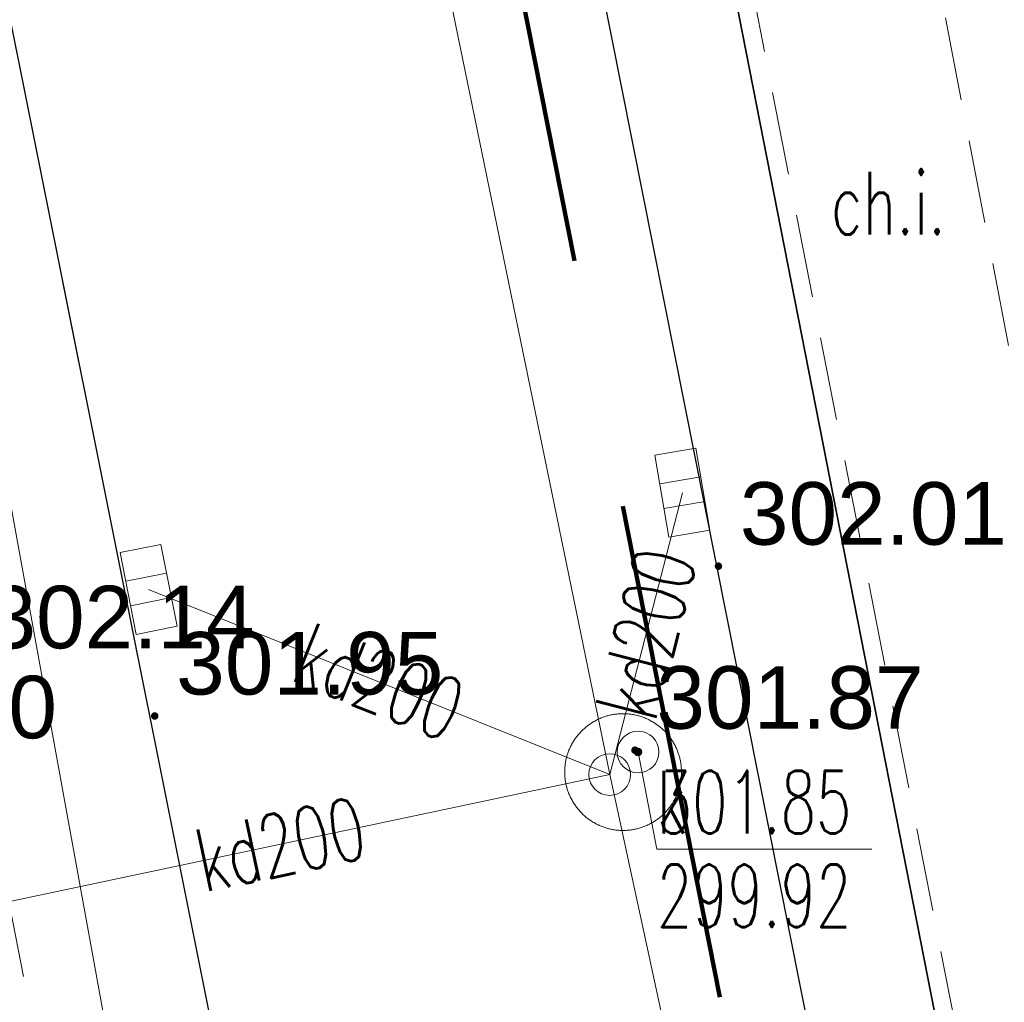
# Model space of a CAD drawing. Header units: metres. Extents: x 6567444 to 13135881, y 5574237 to 11149086.
# Tile 160 of 212: x 6567933 to 6567944, y 5574522 to 5574534. Entities that reach past the tile are written whole.
import ezdxf
from ezdxf.enums import TextEntityAlignment as Align

# ---------------------------------------------------------------- set-up
doc = ezdxf.new("R2010")
doc.units = ezdxf.units.M
for name, pattern in [('_MDCP$0$2.0_1.0', [3, 2, -1]), ('_MDCP$0$L_0_04', [1.5, 1, -0.5]), ('GE.I.6640.1.468.2024_MDCP_dodatkowe pomiary_12.03.2026$0$2.0_1.0', [3, 2, -1]), ('GE.I.6640.1.468.2024_MDCP_dodatkowe pomiary_12.03.2026$0$L_0_04', [1.5, 1, -0.5])]:
    doc.linetypes.add(name, pattern=pattern)
for name, color, linetype, lineweight in [('_MDCP$0$GES_InneUrzadzeniaTowarzyszace', 7, 'Continuous', 18), ('_MDCP$0$GES_InneUrzadzeniaTowarzyszace_P', 7, 'Continuous', 18), ('_MDCP$0$GES_Rzedna', 7, 'Continuous', 18), ('_MDCP$0$GES_UrzadzeniaSiecKanalizacyjna_P', 7, 'Continuous', 18), ('_MDCP$0$GES_UrzadzeniaTowarzyszczaceLiniowe', 7, 'Continuous', 18), ('_MDCP$0$OT_Komunikacja', 7, 'Continuous', 18), ('_MDCP$0$OTRN', 7, 'Continuous', 13), ('_MDCP$0$OTRS', 7, 'Continuous', 13), ('_MDCP$0$OTRS_O', 7, 'Continuous', 20), ('_MDCP$0$Z_ZAKRES', 214, 'Continuous', 90), ('_MDCP$1$GES_PrzewodKanalizacyjny', 36, 'Continuous', 18), ('_MDCP$1$GES_PrzewodWodociagowy', 5, 'Continuous', 18), ('GE.I.6640.1.468.2024_MDCP_dodatkowe pomiary_12.03.2026$0$GES_InneUrzadzeniaTowarzyszace', 7, 'Continuous', 18), ('GE.I.6640.1.468.2024_MDCP_dodatkowe pomiary_12.03.2026$0$GES_InneUrzadzeniaTowarzyszace_P', 7, 'Continuous', 18), ('GE.I.6640.1.468.2024_MDCP_dodatkowe pomiary_12.03.2026$0$GES_PrzewodKanalizacyjny', 36, 'Continuous', 18), ('GE.I.6640.1.468.2024_MDCP_dodatkowe pomiary_12.03.2026$0$GES_PrzewodWodociagowy', 5, 'Continuous', 18), ('GE.I.6640.1.468.2024_MDCP_dodatkowe pomiary_12.03.2026$0$GES_Rzedna', 7, 'Continuous', 18), ('GE.I.6640.1.468.2024_MDCP_dodatkowe pomiary_12.03.2026$0$GES_UrzadzeniaSiecKanalizacyjna_P', 7, 'Continuous', 18), ('GE.I.6640.1.468.2024_MDCP_dodatkowe pomiary_12.03.2026$0$GES_UrzadzeniaTowarzyszczaceLiniowe', 7, 'Continuous', 18), ('GE.I.6640.1.468.2024_MDCP_dodatkowe pomiary_12.03.2026$0$OT_Komunikacja', 7, 'Continuous', 18), ('GE.I.6640.1.468.2024_MDCP_dodatkowe pomiary_12.03.2026$0$OTRN', 7, 'Continuous', 13), ('GE.I.6640.1.468.2024_MDCP_dodatkowe pomiary_12.03.2026$0$OTRS', 7, 'Continuous', 13), ('GE.I.6640.1.468.2024_MDCP_dodatkowe pomiary_12.03.2026$0$OTRS_O', 7, 'Continuous', 20), ('GE.I.6640.1.468.2024_MDCP_dodatkowe pomiary_12.03.2026$0$Z_ZAKRES', 214, 'Continuous', 90)]:
    doc.layers.add(name, color=color, linetype=linetype, lineweight=lineweight)
for name, color, linetype in [('_MDCP$0$OTRN_O', 7, 'Continuous'), ('FORMA - Arch 01 - PZT 1 Strefy', 7, 'Continuous'), ('GE.I.6640.1.468.2024_MDCP_dodatkowe pomiary_12.03.2026$0$OTRN_O', 7, 'Continuous')]:
    doc.layers.add(name, color=color, linetype=linetype)
doc.styles.add('_MDCP$0$BDOT', font='arial.ttf', dxfattribs={"width": 0.9})
doc.styles.add('_MDCP$0$STANDARD', font='simplex.shx')
doc.styles.add('GE.I.6640.1.468.2024_MDCP_dodatkowe pomiary_12.03.2026$0$BDOT', font='arial.ttf', dxfattribs={"width": 0.9})
doc.styles.add('GE.I.6640.1.468.2024_MDCP_dodatkowe pomiary_12.03.2026$0$STANDARD', font='simplex.shx')
pattern_1 = [(45, (0, 0), (-0.265165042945, 0.265165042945), [])]

# ---------------------------------------------------------------- blocks, each defined once
blk = doc.blocks.new('_MDCP$0$other_SUPW_O')
at = {"color": 0, "linetype": 'Continuous', "lineweight": 18}
blk.add_circle((0, 0), 0.5, dxfattribs=at)
blk = doc.blocks.new('_MDCP$0$SUPK_K')
at = {"color": 0, "linetype": 'Continuous', "lineweight": 18}
blk.add_circle((0, 0), 0.5, dxfattribs=at)
blk = doc.blocks.new('_MDCP$0$other_SUPS01_05')
at = {"linetype": 'Continuous', "lineweight": 13}
blk.add_hatch(color=0, dxfattribs=at).paths.add_polyline_path([(0, -0.091, 1), (0, 0.091, 1)])
at = {"color": 0, "linetype": 'Continuous', "lineweight": 13}
blk.add_circle((0, 0), 0.0906, dxfattribs=at)
blk = doc.blocks.new('_MDCP$0$other_SUKK')
at = {"color": 0, "linetype": 'Continuous', "lineweight": 18, "flags": 128}
blk.add_lwpolyline([(1, 0.5), (1, -0.5), (-1, -0.5), (-1, 0.5), (1, 0.5)], close=True, dxfattribs=at)
for points in [[(-0.3, 0.5), (-0.3, -0.5)], [(0.3, 0.5), (0.3, -0.5)]]:
    blk.add_lwpolyline(points, dxfattribs=at)
blk = doc.blocks.new('_MDCP$0$OTRN')
at = {"layer": '_MDCP$0$OTRN', "color": 0, "const_width": 0.09}
blk.add_lwpolyline([(-0.045, 0, 1), (0.045, 0, 1)], format="xyb", close=True, dxfattribs=at)
at = {"layer": '_MDCP$0$OTRN_O', "color": 0, "style": '_MDCP$0$BDOT'}
blk.add_attdef('RZEDNA', (0.514, 0.515), '', height=1.5, dxfattribs=at)
blk = doc.blocks.new('_MDCP$0$OTRS')
at = {"layer": '_MDCP$0$OTRS', "color": 0, "lineweight": -3, "const_width": 0.09}
blk.add_lwpolyline([(-0.045, 0, 1), (0.045, 0, 1)], format="xyb", close=True, dxfattribs=at)
at = {"layer": '_MDCP$0$OTRS_O', "color": 0, "style": '_MDCP$0$BDOT'}
blk.add_attdef('RZEDNA', (0.514, 0.515), '', height=1.5, dxfattribs=at)
blk = doc.blocks.new('_MDCP')
at = {"layer": '_MDCP$0$GES_InneUrzadzeniaTowarzyszace', "color": 36, "linetype": 'Continuous', "lineweight": 18, "flags": 128}
blk.add_lwpolyline([(6567939.822, 5574525.74), (6567939.834, 5574525.74), (6567939.847, 5574525.739), (6567939.859, 5574525.738), (6567939.871, 5574525.737), (6567939.883, 5574525.736), (6567939.895, 5574525.735), (6567939.907, 5574525.733), (6567939.92, 5574525.731), (6567939.932, 5574525.729), (6567939.944, 5574525.727), (6567939.956, 5574525.725), (6567939.967, 5574525.722), (6567939.979, 5574525.719), (6567939.991, 5574525.716), (6567940.003, 5574525.713), (6567940.015, 5574525.709), (6567940.026, 5574525.706), (6567940.038, 5574525.702), (6567940.049, 5574525.698), (6567940.061, 5574525.694), (6567940.072, 5574525.689), (6567940.084, 5574525.684), (6567940.095, 5574525.679), (6567940.106, 5574525.674), (6567940.117, 5574525.669), (6567940.128, 5574525.664), (6567940.149, 5574525.652), (6567940.16, 5574525.646), (6567940.191, 5574525.627), (6567940.201, 5574525.62), (6567940.231, 5574525.599), (6567940.26, 5574525.576), (6567940.269, 5574525.568), (6567940.278, 5574525.56), (6567940.287, 5574525.552), (6567940.296, 5574525.544), (6567940.305, 5574525.535), (6567940.314, 5574525.526), (6567940.322, 5574525.517), (6567940.33, 5574525.508), (6567940.338, 5574525.499), (6567940.346, 5574525.49), (6567940.354, 5574525.481), (6567940.362, 5574525.471), (6567940.369, 5574525.461), (6567940.376, 5574525.451), (6567940.383, 5574525.442), (6567940.404, 5574525.411), (6567940.41, 5574525.401), (6567940.416, 5574525.39), (6567940.428, 5574525.369), (6567940.434, 5574525.358), (6567940.439, 5574525.347), (6567940.444, 5574525.336), (6567940.449, 5574525.325), (6567940.454, 5574525.314), (6567940.459, 5574525.302), (6567940.464, 5574525.291), (6567940.468, 5574525.279), (6567940.472, 5574525.268), (6567940.476, 5574525.256), (6567940.479, 5574525.245), (6567940.483, 5574525.233), (6567940.486, 5574525.221), (6567940.489, 5574525.209), (6567940.492, 5574525.197), (6567940.495, 5574525.186), (6567940.497, 5574525.174), (6567940.499, 5574525.162), (6567940.501, 5574525.15), (6567940.503, 5574525.137), (6567940.505, 5574525.125), (6567940.506, 5574525.113), (6567940.507, 5574525.101), (6567940.508, 5574525.089), (6567940.509, 5574525.077), (6567940.51, 5574525.064), (6567940.51, 5574525.052), (6567940.51, 5574525.04), (6567940.51, 5574525.028), (6567940.51, 5574525.016), (6567940.509, 5574525.003), (6567940.508, 5574524.991), (6567940.507, 5574524.979), (6567940.506, 5574524.967), (6567940.505, 5574524.955), (6567940.503, 5574524.943), (6567940.501, 5574524.93), (6567940.499, 5574524.918), (6567940.497, 5574524.906), (6567940.495, 5574524.894), (6567940.492, 5574524.883), (6567940.489, 5574524.871), (6567940.486, 5574524.859), (6567940.483, 5574524.847), (6567940.479, 5574524.835), (6567940.476, 5574524.824), (6567940.472, 5574524.812), (6567940.468, 5574524.801), (6567940.464, 5574524.789), (6567940.459, 5574524.778), (6567940.454, 5574524.766), (6567940.449, 5574524.755), (6567940.444, 5574524.744), (6567940.439, 5574524.733), (6567940.434, 5574524.722), (6567940.422, 5574524.701), (6567940.416, 5574524.69), (6567940.397, 5574524.659), (6567940.39, 5574524.649), (6567940.369, 5574524.619), (6567940.362, 5574524.609), (6567940.354, 5574524.599), (6567940.346, 5574524.59), (6567940.338, 5574524.581), (6567940.33, 5574524.572), (6567940.322, 5574524.563), (6567940.314, 5574524.554), (6567940.305, 5574524.545), (6567940.296, 5574524.536), (6567940.287, 5574524.528), (6567940.278, 5574524.52), (6567940.269, 5574524.512), (6567940.26, 5574524.504), (6567940.251, 5574524.496), (6567940.241, 5574524.488), (6567940.212, 5574524.467), (6567940.201, 5574524.46), (6567940.171, 5574524.44), (6567940.16, 5574524.434), (6567940.139, 5574524.422), (6567940.128, 5574524.416), (6567940.117, 5574524.411), (6567940.106, 5574524.406), (6567940.095, 5574524.401), (6567940.084, 5574524.396), (6567940.072, 5574524.391), (6567940.061, 5574524.386), (6567940.049, 5574524.382), (6567940.038, 5574524.378), (6567940.026, 5574524.374), (6567940.015, 5574524.371), (6567940.003, 5574524.367), (6567939.991, 5574524.364), (6567939.979, 5574524.361), (6567939.967, 5574524.358), (6567939.956, 5574524.355), (6567939.944, 5574524.353), (6567939.932, 5574524.351), (6567939.92, 5574524.349), (6567939.907, 5574524.347), (6567939.895, 5574524.345), (6567939.883, 5574524.344), (6567939.871, 5574524.343), (6567939.859, 5574524.342), (6567939.847, 5574524.341), (6567939.834, 5574524.34), (6567939.822, 5574524.34), (6567939.81, 5574524.34), (6567939.798, 5574524.34), (6567939.786, 5574524.34), (6567939.773, 5574524.341), (6567939.761, 5574524.342), (6567939.749, 5574524.343), (6567939.737, 5574524.344), (6567939.725, 5574524.345), (6567939.713, 5574524.347), (6567939.7, 5574524.349), (6567939.688, 5574524.351), (6567939.676, 5574524.353), (6567939.664, 5574524.355), (6567939.653, 5574524.358), (6567939.641, 5574524.361), (6567939.629, 5574524.364), (6567939.617, 5574524.367), (6567939.605, 5574524.371), (6567939.594, 5574524.374), (6567939.582, 5574524.378), (6567939.571, 5574524.382), (6567939.559, 5574524.386), (6567939.548, 5574524.391), (6567939.536, 5574524.396), (6567939.525, 5574524.401), (6567939.514, 5574524.406), (6567939.503, 5574524.411), (6567939.492, 5574524.416), (6567939.481, 5574524.422), (6567939.46, 5574524.434), (6567939.449, 5574524.44), (6567939.429, 5574524.453), (6567939.408, 5574524.467), (6567939.379, 5574524.488), (6567939.369, 5574524.496), (6567939.36, 5574524.504), (6567939.351, 5574524.512), (6567939.342, 5574524.52), (6567939.333, 5574524.528), (6567939.324, 5574524.536), (6567939.315, 5574524.545), (6567939.306, 5574524.554), (6567939.298, 5574524.563), (6567939.29, 5574524.572), (6567939.282, 5574524.581), (6567939.274, 5574524.59), (6567939.266, 5574524.599), (6567939.258, 5574524.609), (6567939.251, 5574524.619), (6567939.23, 5574524.649), (6567939.223, 5574524.659), (6567939.204, 5574524.69), (6567939.198, 5574524.701), (6567939.186, 5574524.722), (6567939.181, 5574524.733), (6567939.176, 5574524.744), (6567939.171, 5574524.755), (6567939.166, 5574524.766), (6567939.161, 5574524.778), (6567939.156, 5574524.789), (6567939.152, 5574524.801), (6567939.148, 5574524.812), (6567939.144, 5574524.824), (6567939.141, 5574524.835), (6567939.137, 5574524.847), (6567939.134, 5574524.859), (6567939.131, 5574524.871), (6567939.128, 5574524.883), (6567939.125, 5574524.894), (6567939.123, 5574524.906), (6567939.121, 5574524.918), (6567939.119, 5574524.93), (6567939.117, 5574524.943), (6567939.115, 5574524.955), (6567939.114, 5574524.967), (6567939.113, 5574524.979), (6567939.112, 5574524.991), (6567939.111, 5574525.003), (6567939.11, 5574525.016), (6567939.11, 5574525.028), (6567939.11, 5574525.04), (6567939.11, 5574525.052), (6567939.11, 5574525.064), (6567939.111, 5574525.077), (6567939.112, 5574525.089), (6567939.113, 5574525.101), (6567939.114, 5574525.113), (6567939.115, 5574525.125), (6567939.117, 5574525.137), (6567939.119, 5574525.15), (6567939.121, 5574525.162), (6567939.123, 5574525.174), (6567939.125, 5574525.186), (6567939.128, 5574525.197), (6567939.131, 5574525.209), (6567939.134, 5574525.221), (6567939.137, 5574525.233), (6567939.141, 5574525.245), (6567939.144, 5574525.256), (6567939.148, 5574525.268), (6567939.152, 5574525.279), (6567939.156, 5574525.291), (6567939.161, 5574525.302), (6567939.166, 5574525.314), (6567939.171, 5574525.325), (6567939.176, 5574525.336), (6567939.181, 5574525.347), (6567939.186, 5574525.358), (6567939.192, 5574525.369), (6567939.204, 5574525.39), (6567939.21, 5574525.401), (6567939.216, 5574525.411), (6567939.237, 5574525.442), (6567939.244, 5574525.451), (6567939.251, 5574525.461), (6567939.258, 5574525.471), (6567939.266, 5574525.481), (6567939.274, 5574525.49), (6567939.282, 5574525.499), (6567939.29, 5574525.508), (6567939.298, 5574525.517), (6567939.306, 5574525.526), (6567939.315, 5574525.535), (6567939.324, 5574525.544), (6567939.333, 5574525.552), (6567939.342, 5574525.56), (6567939.351, 5574525.568), (6567939.36, 5574525.576), (6567939.389, 5574525.599), (6567939.419, 5574525.62), (6567939.439, 5574525.634), (6567939.46, 5574525.646), (6567939.471, 5574525.652), (6567939.492, 5574525.664), (6567939.503, 5574525.669), (6567939.514, 5574525.674), (6567939.525, 5574525.679), (6567939.536, 5574525.684), (6567939.548, 5574525.689), (6567939.559, 5574525.694), (6567939.571, 5574525.698), (6567939.582, 5574525.702), (6567939.594, 5574525.706), (6567939.605, 5574525.709), (6567939.617, 5574525.713), (6567939.629, 5574525.716), (6567939.641, 5574525.719), (6567939.653, 5574525.722), (6567939.664, 5574525.725), (6567939.676, 5574525.727), (6567939.688, 5574525.729), (6567939.7, 5574525.731), (6567939.713, 5574525.733), (6567939.725, 5574525.735), (6567939.737, 5574525.736), (6567939.749, 5574525.737), (6567939.761, 5574525.738), (6567939.773, 5574525.739), (6567939.786, 5574525.74), (6567939.798, 5574525.74), (6567939.81, 5574525.74)], close=True, dxfattribs=at)
at = {"layer": '_MDCP$0$GES_Rzedna', "color": 7, "linetype": 'Continuous', "lineweight": 13, "flags": 128}
blk.add_lwpolyline([(6567942.793, 5574524.117), (6567940.215, 5574524.117), (6567939.99, 5574525.28)], dxfattribs=at)
at = {"layer": '_MDCP$0$GES_UrzadzeniaTowarzyszczaceLiniowe', "color": 7, "linetype": 'Continuous', "lineweight": 35, "flags": 128}
blk.add_lwpolyline([(6567947.06, 5574504.26), (6567933.88, 5574571.42)], dxfattribs=at)
at = {"layer": '_MDCP$0$OT_Komunikacja', "color": 7, "linetype": 'Continuous', "lineweight": 25, "flags": 128}
for points in [[(6567936.068, 5574579.252), (6567935.057, 5574577.956), (6567934.068, 5574576.226), (6567933.236, 5574573.791), (6567932.764, 5574571.191), (6567932.756, 5574569.563), (6567933.063, 5574567.551), (6567933.71, 5574564.114), (6567934.815, 5574558.216), (6567936.358, 5574550.643), (6567938.407, 5574540.21), (6567942.057, 5574521.84), (6567943.316, 5574515.523), (6567944.512, 5574509.474), (6567945.446, 5574504.726), (6567945.949, 5574502.072), (6567947.25, 5574495.506), (6567948.058, 5574491.426), (6567948.891, 5574487.158), (6567952.865, 5574468.02), (6567953.982, 5574463.046), (6567954.618, 5574460.152), (6567955.717, 5574455.051), (6567956.455, 5574450.647)], [(6567929.81, 5574547.284), (6567935.279, 5574519.986), (6567935.957, 5574516.391), (6567939.3, 5574499.444), (6567941.361, 5574488.965), (6567942.778, 5574481.353), (6567945.871, 5574465.435), (6567947.515, 5574455.698), (6567948.396, 5574450.424)]]:
    blk.add_lwpolyline(points, dxfattribs=at)
at = {"layer": '_MDCP$0$OT_Komunikacja', "color": 7, "linetype": '_MDCP$0$L_0_04', "lineweight": 18, "flags": 128}
for points in [[(6567932.764, 5574571.191), (6567933.236, 5574573.791), (6567934.068, 5574576.226), (6567935.057, 5574577.956), (6567936.068, 5574579.252), (6567937.41, 5574577.176), (6567937.165, 5574576.599), (6567935.94, 5574574.207), (6567937.598, 5574565.706), (6567949.198, 5574505.377), (6567949.626, 5574503.011), (6567950.592, 5574497.882), (6567953.228, 5574484.471), (6567950.887, 5574485.819), (6567934.801, 5574567.894), (6567933.063, 5574567.551), (6567932.756, 5574569.563)], [(6567919.7, 5574578.59), (6567920.76, 5574578.35), (6567921.77, 5574577.92), (6567922.83, 5574577.12), (6567923.8, 5574575.84), (6567924.51, 5574574.05), (6567925.03, 5574571.71), (6567925.42, 5574570.12), (6567926.172, 5574565.569), (6567928.182, 5574555.336), (6567929.81, 5574547.284), (6567935.279, 5574519.986), (6567935.957, 5574516.391), (6567939.3, 5574499.444), (6567941.361, 5574488.965), (6567942.778, 5574481.353), (6567941.559, 5574476.747), (6567935.05, 5574510.337), (6567926.066, 5574555.647), (6567923.648, 5574568.154), (6567923.33, 5574569.78), (6567923.13, 5574570.56), (6567922.7, 5574571.28), (6567922.48, 5574571.32), (6567907.73, 5574567.88), (6567907.32, 5574570.28), (6567908.58, 5574572.61), (6567905.5, 5574574.28), (6567905.13, 5574574.52), (6567904.95, 5574574.89), (6567905.03, 5574575.37), (6567905.44, 5574575.72), (6567918.52, 5574578.59)]]:
    blk.add_lwpolyline(points, close=True, dxfattribs=at)
at = {"layer": '_MDCP$0$Z_ZAKRES', "linetype": '_MDCP$0$2.0_1.0', "lineweight": 140, "ltscale": 3}
blk.add_lwpolyline([(6567820.407, 5574555.719), (6567847.232, 5574561.997), (6567929.356, 5574581.206), (6567956.443, 5574443.911), (6567955.827, 5574425.481), (6567951.015, 5574407.07), (6567933.777, 5574381.866), (6567907.312, 5574367.318), (6567855.739, 5574355.65), (6567852.582, 5574378.747), (6567848.105, 5574411.572), (6567841.693, 5574438.994), (6567818.946, 5574517.253)], close=True, dxfattribs=at)
at = {"layer": '_MDCP$1$GES_PrzewodKanalizacyjny', "color": 36, "linetype": 'Continuous', "lineweight": 18, "flags": 128}
for points in [[(6567939.65, 5574525.01), (6567934.59, 5574549.62)], [(6567928.66, 5574549.141), (6567941.45, 5574478.87)], [(6567940.521, 5574528.39), (6567939.65, 5574525.01)], [(6567934.12, 5574527.23), (6567939.65, 5574525.01)], [(6567931.75, 5574523.34), (6567939.65, 5574525.01)], [(6567944.81, 5574501.15), (6567939.65, 5574525.01)]]:
    blk.add_lwpolyline(points, dxfattribs=at)
at = {"layer": '_MDCP$1$GES_PrzewodWodociagowy', "color": 5, "linetype": 'Continuous', "lineweight": 18, "flags": 128}
blk.add_lwpolyline([(6567948.28, 5574498.02), (6567947.06, 5574504.26), (6567933.88, 5574571.42), (6567933.75, 5574572.16), (6567933.69, 5574572.61)], dxfattribs=at)
at = {"layer": '_MDCP$0$GES_InneUrzadzeniaTowarzyszace_P', "linetype": 'Continuous', "xscale": 0.5, "yscale": 0.5, "zscale": 0.5}
blk.add_blockref('_MDCP$0$other_SUPW_O', (6567939.99, 5574525.28), dxfattribs=at)
at = {"layer": '_MDCP$0$GES_InneUrzadzeniaTowarzyszace_P', "color": 36, "linetype": 'Continuous', "xscale": 0.5, "yscale": 0.5, "zscale": 0.5}
blk.add_blockref('_MDCP$0$SUPK_K', (6567939.65, 5574525.01), dxfattribs=at)
at = {"layer": '_MDCP$0$GES_Rzedna', "color": 36, "linetype": 'Continuous', "xscale": 0.5, "yscale": 0.5, "zscale": 0.5}
blk.add_blockref('_MDCP$0$other_SUPS01_05', (6567939.99, 5574525.28), dxfattribs=at)
at = {"layer": '_MDCP$0$GES_UrzadzeniaSiecKanalizacyjna_P', "color": 36, "linetype": 'Continuous'}
for p, xscale, yscale, zscale, rotation in [((6567940.521, 5574528.391), 0.5, 0.5, 0.5, 279.7513853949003), ((6567934.12, 5574527.23), 0.4999999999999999, 0.4999999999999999, 0.4999999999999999, 281.2315292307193)]:
    blk.add_blockref('_MDCP$0$other_SUKK', p, dxfattribs=dict(at, xscale=xscale, yscale=yscale, zscale=zscale, rotation=rotation))
at = {"layer": '_MDCP$0$OTRN', "color": 14, "xscale": 0.5, "yscale": 0.5, "zscale": 0.5}
blk.add_blockref('_MDCP$0$OTRN', (6567930.142, 5574525.187, 302.018), dxfattribs=at).add_auto_attribs({'RZEDNA': '302.0'})
at = {"layer": '_MDCP$0$OTRS', "xscale": 0.5, "yscale": 0.5, "zscale": 0.5}
for p, values in [((6567940.954, 5574527.509, 302.013), {'RZEDNA': '302.01'}), ((6567931.93, 5574526.266, 302.14), {'RZEDNA': '302.14'}), ((6567934.193, 5574525.712, 301.948), {'RZEDNA': '301.95'}), ((6567939.953, 5574525.302, 301.865), {'RZEDNA': '301.87'})]:
    blk.add_blockref('_MDCP$0$OTRS', p, dxfattribs=at).add_auto_attribs(values)
at = {"layer": '_MDCP$0$GES_InneUrzadzeniaTowarzyszace_P', "color": 7, "lineweight": 15, "style": '_MDCP$0$STANDARD', "width": 0.66}
blk.add_text('k', height=0.75, dxfattribs=at).set_placement((6567940.215, 5574525.055), align=Align.TOP_LEFT)
at = {"layer": '_MDCP$0$GES_Rzedna', "color": 36, "lineweight": 15, "style": '_MDCP$0$STANDARD', "width": 0.66}
for s, p in [('301.85', (6567940.215, 5574525.055)), ('299.92', (6567940.215, 5574523.93))]:
    blk.add_text(s, height=0.75, rotation=-360, dxfattribs=at).set_placement(p, align=Align.TOP_LEFT)
at = {"layer": '_MDCP$0$OT_Komunikacja', "color": 7, "lineweight": 15, "style": '_MDCP$0$STANDARD', "width": 0.66}
blk.add_text('ch.i.', height=0.75, dxfattribs=at).set_placement((6567942.992, 5574531.862), align=Align.MIDDLE_CENTER)
at = {"layer": '_MDCP$1$GES_PrzewodKanalizacyjny', "color": 36, "lineweight": 15, "style": '_MDCP$0$STANDARD', "width": 0.66}
for rotation, p in [(-284.5, (6567940.086, 5574526.7)), (-21.9, (6567936.885, 5574526.12)), (-348.1, (6567935.7, 5574524.175))]:
    blk.add_text('kd200', height=0.75, rotation=rotation, dxfattribs=at).set_placement(p, align=Align.MIDDLE_CENTER)
blk = doc.blocks.new('GE.I.6640.1.468.2024_MDCP_dodatkowe pomiary_12.03.2026$0$other_SUPW_O')
at = {"color": 0, "linetype": 'Continuous', "lineweight": 18}
blk.add_circle((0, 0), 0.5, dxfattribs=at)
blk = doc.blocks.new('GE.I.6640.1.468.2024_MDCP_dodatkowe pomiary_12.03.2026$0$SUPK_K')
at = {"color": 0, "linetype": 'Continuous', "lineweight": 18}
blk.add_circle((0, 0), 0.5, dxfattribs=at)
blk = doc.blocks.new('GE.I.6640.1.468.2024_MDCP_dodatkowe pomiary_12.03.2026$0$other_SUPS01_05')
at = {"linetype": 'Continuous', "lineweight": 13}
blk.add_hatch(color=0, dxfattribs=at).paths.add_polyline_path([(0, -0.091, 1), (0, 0.091, 1)])
at = {"color": 0, "linetype": 'Continuous', "lineweight": 13}
blk.add_circle((0, 0), 0.0906, dxfattribs=at)
blk = doc.blocks.new('GE.I.6640.1.468.2024_MDCP_dodatkowe pomiary_12.03.2026$0$other_SUKK')
at = {"color": 0, "linetype": 'Continuous', "lineweight": 18, "flags": 128}
blk.add_lwpolyline([(1, 0.5), (1, -0.5), (-1, -0.5), (-1, 0.5), (1, 0.5)], close=True, dxfattribs=at)
for points in [[(-0.3, 0.5), (-0.3, -0.5)], [(0.3, 0.5), (0.3, -0.5)]]:
    blk.add_lwpolyline(points, dxfattribs=at)
blk = doc.blocks.new('GE.I.6640.1.468.2024_MDCP_dodatkowe pomiary_12.03.2026$0$OTRN')
at = {"layer": 'GE.I.6640.1.468.2024_MDCP_dodatkowe pomiary_12.03.2026$0$OTRN', "color": 0, "const_width": 0.09}
blk.add_lwpolyline([(-0.045, 0, 1), (0.045, 0, 1)], format="xyb", close=True, dxfattribs=at)
at = {"layer": 'GE.I.6640.1.468.2024_MDCP_dodatkowe pomiary_12.03.2026$0$OTRN_O', "color": 0, "style": 'GE.I.6640.1.468.2024_MDCP_dodatkowe pomiary_12.03.2026$0$BDOT'}
blk.add_attdef('RZEDNA', (0.514, 0.515), '', height=1.5, dxfattribs=at)
blk = doc.blocks.new('GE.I.6640.1.468.2024_MDCP_dodatkowe pomiary_12.03.2026$0$OTRS')
at = {"layer": 'GE.I.6640.1.468.2024_MDCP_dodatkowe pomiary_12.03.2026$0$OTRS', "color": 0, "lineweight": -3, "const_width": 0.09}
blk.add_lwpolyline([(-0.045, 0, 1), (0.045, 0, 1)], format="xyb", close=True, dxfattribs=at)
at = {"layer": 'GE.I.6640.1.468.2024_MDCP_dodatkowe pomiary_12.03.2026$0$OTRS_O', "color": 0, "style": 'GE.I.6640.1.468.2024_MDCP_dodatkowe pomiary_12.03.2026$0$BDOT'}
blk.add_attdef('RZEDNA', (0.514, 0.515), '', height=1.5, dxfattribs=at)
blk = doc.blocks.new('GE.I.6640.1.468.2024_MDCP_dodatkowe pomiary_12.03.2026')
at = {"layer": 'GE.I.6640.1.468.2024_MDCP_dodatkowe pomiary_12.03.2026$0$GES_InneUrzadzeniaTowarzyszace', "color": 36, "linetype": 'Continuous', "lineweight": 18, "flags": 128}
blk.add_lwpolyline([(6567939.822, 5574525.74), (6567939.834, 5574525.74), (6567939.847, 5574525.739), (6567939.859, 5574525.738), (6567939.871, 5574525.737), (6567939.883, 5574525.736), (6567939.895, 5574525.735), (6567939.907, 5574525.733), (6567939.92, 5574525.731), (6567939.932, 5574525.729), (6567939.944, 5574525.727), (6567939.956, 5574525.725), (6567939.967, 5574525.722), (6567939.979, 5574525.719), (6567939.991, 5574525.716), (6567940.003, 5574525.713), (6567940.015, 5574525.709), (6567940.026, 5574525.706), (6567940.038, 5574525.702), (6567940.049, 5574525.698), (6567940.061, 5574525.694), (6567940.072, 5574525.689), (6567940.084, 5574525.684), (6567940.095, 5574525.679), (6567940.106, 5574525.674), (6567940.117, 5574525.669), (6567940.128, 5574525.664), (6567940.149, 5574525.652), (6567940.16, 5574525.646), (6567940.191, 5574525.627), (6567940.201, 5574525.62), (6567940.231, 5574525.599), (6567940.26, 5574525.576), (6567940.269, 5574525.568), (6567940.278, 5574525.56), (6567940.287, 5574525.552), (6567940.296, 5574525.544), (6567940.305, 5574525.535), (6567940.314, 5574525.526), (6567940.322, 5574525.517), (6567940.33, 5574525.508), (6567940.338, 5574525.499), (6567940.346, 5574525.49), (6567940.354, 5574525.481), (6567940.362, 5574525.471), (6567940.369, 5574525.461), (6567940.376, 5574525.451), (6567940.383, 5574525.442), (6567940.404, 5574525.411), (6567940.41, 5574525.401), (6567940.416, 5574525.39), (6567940.428, 5574525.369), (6567940.434, 5574525.358), (6567940.439, 5574525.347), (6567940.444, 5574525.336), (6567940.449, 5574525.325), (6567940.454, 5574525.314), (6567940.459, 5574525.302), (6567940.464, 5574525.291), (6567940.468, 5574525.279), (6567940.472, 5574525.268), (6567940.476, 5574525.256), (6567940.479, 5574525.245), (6567940.483, 5574525.233), (6567940.486, 5574525.221), (6567940.489, 5574525.209), (6567940.492, 5574525.197), (6567940.495, 5574525.186), (6567940.497, 5574525.174), (6567940.499, 5574525.162), (6567940.501, 5574525.15), (6567940.503, 5574525.137), (6567940.505, 5574525.125), (6567940.506, 5574525.113), (6567940.507, 5574525.101), (6567940.508, 5574525.089), (6567940.509, 5574525.077), (6567940.51, 5574525.064), (6567940.51, 5574525.052), (6567940.51, 5574525.04), (6567940.51, 5574525.028), (6567940.51, 5574525.016), (6567940.509, 5574525.003), (6567940.508, 5574524.991), (6567940.507, 5574524.979), (6567940.506, 5574524.967), (6567940.505, 5574524.955), (6567940.503, 5574524.943), (6567940.501, 5574524.93), (6567940.499, 5574524.918), (6567940.497, 5574524.906), (6567940.495, 5574524.894), (6567940.492, 5574524.883), (6567940.489, 5574524.871), (6567940.486, 5574524.859), (6567940.483, 5574524.847), (6567940.479, 5574524.835), (6567940.476, 5574524.824), (6567940.472, 5574524.812), (6567940.468, 5574524.801), (6567940.464, 5574524.789), (6567940.459, 5574524.778), (6567940.454, 5574524.766), (6567940.449, 5574524.755), (6567940.444, 5574524.744), (6567940.439, 5574524.733), (6567940.434, 5574524.722), (6567940.422, 5574524.701), (6567940.416, 5574524.69), (6567940.397, 5574524.659), (6567940.39, 5574524.649), (6567940.369, 5574524.619), (6567940.362, 5574524.609), (6567940.354, 5574524.599), (6567940.346, 5574524.59), (6567940.338, 5574524.581), (6567940.33, 5574524.572), (6567940.322, 5574524.563), (6567940.314, 5574524.554), (6567940.305, 5574524.545), (6567940.296, 5574524.536), (6567940.287, 5574524.528), (6567940.278, 5574524.52), (6567940.269, 5574524.512), (6567940.26, 5574524.504), (6567940.251, 5574524.496), (6567940.241, 5574524.488), (6567940.212, 5574524.467), (6567940.201, 5574524.46), (6567940.171, 5574524.44), (6567940.16, 5574524.434), (6567940.139, 5574524.422), (6567940.128, 5574524.416), (6567940.117, 5574524.411), (6567940.106, 5574524.406), (6567940.095, 5574524.401), (6567940.084, 5574524.396), (6567940.072, 5574524.391), (6567940.061, 5574524.386), (6567940.049, 5574524.382), (6567940.038, 5574524.378), (6567940.026, 5574524.374), (6567940.015, 5574524.371), (6567940.003, 5574524.367), (6567939.991, 5574524.364), (6567939.979, 5574524.361), (6567939.967, 5574524.358), (6567939.956, 5574524.355), (6567939.944, 5574524.353), (6567939.932, 5574524.351), (6567939.92, 5574524.349), (6567939.907, 5574524.347), (6567939.895, 5574524.345), (6567939.883, 5574524.344), (6567939.871, 5574524.343), (6567939.859, 5574524.342), (6567939.847, 5574524.341), (6567939.834, 5574524.34), (6567939.822, 5574524.34), (6567939.81, 5574524.34), (6567939.798, 5574524.34), (6567939.786, 5574524.34), (6567939.773, 5574524.341), (6567939.761, 5574524.342), (6567939.749, 5574524.343), (6567939.737, 5574524.344), (6567939.725, 5574524.345), (6567939.713, 5574524.347), (6567939.7, 5574524.349), (6567939.688, 5574524.351), (6567939.676, 5574524.353), (6567939.664, 5574524.355), (6567939.653, 5574524.358), (6567939.641, 5574524.361), (6567939.629, 5574524.364), (6567939.617, 5574524.367), (6567939.605, 5574524.371), (6567939.594, 5574524.374), (6567939.582, 5574524.378), (6567939.571, 5574524.382), (6567939.559, 5574524.386), (6567939.548, 5574524.391), (6567939.536, 5574524.396), (6567939.525, 5574524.401), (6567939.514, 5574524.406), (6567939.503, 5574524.411), (6567939.492, 5574524.416), (6567939.481, 5574524.422), (6567939.46, 5574524.434), (6567939.449, 5574524.44), (6567939.429, 5574524.453), (6567939.408, 5574524.467), (6567939.379, 5574524.488), (6567939.369, 5574524.496), (6567939.36, 5574524.504), (6567939.351, 5574524.512), (6567939.342, 5574524.52), (6567939.333, 5574524.528), (6567939.324, 5574524.536), (6567939.315, 5574524.545), (6567939.306, 5574524.554), (6567939.298, 5574524.563), (6567939.29, 5574524.572), (6567939.282, 5574524.581), (6567939.274, 5574524.59), (6567939.266, 5574524.599), (6567939.258, 5574524.609), (6567939.251, 5574524.619), (6567939.23, 5574524.649), (6567939.223, 5574524.659), (6567939.204, 5574524.69), (6567939.198, 5574524.701), (6567939.186, 5574524.722), (6567939.181, 5574524.733), (6567939.176, 5574524.744), (6567939.171, 5574524.755), (6567939.166, 5574524.766), (6567939.161, 5574524.778), (6567939.156, 5574524.789), (6567939.152, 5574524.801), (6567939.148, 5574524.812), (6567939.144, 5574524.824), (6567939.141, 5574524.835), (6567939.137, 5574524.847), (6567939.134, 5574524.859), (6567939.131, 5574524.871), (6567939.128, 5574524.883), (6567939.125, 5574524.894), (6567939.123, 5574524.906), (6567939.121, 5574524.918), (6567939.119, 5574524.93), (6567939.117, 5574524.943), (6567939.115, 5574524.955), (6567939.114, 5574524.967), (6567939.113, 5574524.979), (6567939.112, 5574524.991), (6567939.111, 5574525.003), (6567939.11, 5574525.016), (6567939.11, 5574525.028), (6567939.11, 5574525.04), (6567939.11, 5574525.052), (6567939.11, 5574525.064), (6567939.111, 5574525.077), (6567939.112, 5574525.089), (6567939.113, 5574525.101), (6567939.114, 5574525.113), (6567939.115, 5574525.125), (6567939.117, 5574525.137), (6567939.119, 5574525.15), (6567939.121, 5574525.162), (6567939.123, 5574525.174), (6567939.125, 5574525.186), (6567939.128, 5574525.197), (6567939.131, 5574525.209), (6567939.134, 5574525.221), (6567939.137, 5574525.233), (6567939.141, 5574525.245), (6567939.144, 5574525.256), (6567939.148, 5574525.268), (6567939.152, 5574525.279), (6567939.156, 5574525.291), (6567939.161, 5574525.302), (6567939.166, 5574525.314), (6567939.171, 5574525.325), (6567939.176, 5574525.336), (6567939.181, 5574525.347), (6567939.186, 5574525.358), (6567939.192, 5574525.369), (6567939.204, 5574525.39), (6567939.21, 5574525.401), (6567939.216, 5574525.411), (6567939.237, 5574525.442), (6567939.244, 5574525.451), (6567939.251, 5574525.461), (6567939.258, 5574525.471), (6567939.266, 5574525.481), (6567939.274, 5574525.49), (6567939.282, 5574525.499), (6567939.29, 5574525.508), (6567939.298, 5574525.517), (6567939.306, 5574525.526), (6567939.315, 5574525.535), (6567939.324, 5574525.544), (6567939.333, 5574525.552), (6567939.342, 5574525.56), (6567939.351, 5574525.568), (6567939.36, 5574525.576), (6567939.389, 5574525.599), (6567939.419, 5574525.62), (6567939.439, 5574525.634), (6567939.46, 5574525.646), (6567939.471, 5574525.652), (6567939.492, 5574525.664), (6567939.503, 5574525.669), (6567939.514, 5574525.674), (6567939.525, 5574525.679), (6567939.536, 5574525.684), (6567939.548, 5574525.689), (6567939.559, 5574525.694), (6567939.571, 5574525.698), (6567939.582, 5574525.702), (6567939.594, 5574525.706), (6567939.605, 5574525.709), (6567939.617, 5574525.713), (6567939.629, 5574525.716), (6567939.641, 5574525.719), (6567939.653, 5574525.722), (6567939.664, 5574525.725), (6567939.676, 5574525.727), (6567939.688, 5574525.729), (6567939.7, 5574525.731), (6567939.713, 5574525.733), (6567939.725, 5574525.735), (6567939.737, 5574525.736), (6567939.749, 5574525.737), (6567939.761, 5574525.738), (6567939.773, 5574525.739), (6567939.786, 5574525.74), (6567939.798, 5574525.74), (6567939.81, 5574525.74)], close=True, dxfattribs=at)
at = {"layer": 'GE.I.6640.1.468.2024_MDCP_dodatkowe pomiary_12.03.2026$0$GES_PrzewodKanalizacyjny', "color": 36, "linetype": 'Continuous', "lineweight": 18, "flags": 128}
for points in [[(6567939.65, 5574525.01), (6567934.59, 5574549.62)], [(6567928.66, 5574549.141), (6567941.45, 5574478.87)], [(6567940.521, 5574528.39), (6567939.65, 5574525.01)], [(6567934.12, 5574527.23), (6567939.65, 5574525.01)], [(6567931.75, 5574523.34), (6567939.65, 5574525.01)], [(6567944.81, 5574501.15), (6567939.65, 5574525.01)]]:
    blk.add_lwpolyline(points, dxfattribs=at)
at = {"layer": 'GE.I.6640.1.468.2024_MDCP_dodatkowe pomiary_12.03.2026$0$GES_PrzewodWodociagowy', "color": 5, "linetype": 'Continuous', "lineweight": 18, "flags": 128}
blk.add_lwpolyline([(6567948.28, 5574498.02), (6567947.06, 5574504.26), (6567933.88, 5574571.42), (6567933.75, 5574572.16), (6567933.69, 5574572.61)], dxfattribs=at)
at = {"layer": 'GE.I.6640.1.468.2024_MDCP_dodatkowe pomiary_12.03.2026$0$GES_Rzedna', "color": 7, "linetype": 'Continuous', "lineweight": 13, "flags": 128}
blk.add_lwpolyline([(6567942.793, 5574524.117), (6567940.215, 5574524.117), (6567939.99, 5574525.28)], dxfattribs=at)
at = {"layer": 'GE.I.6640.1.468.2024_MDCP_dodatkowe pomiary_12.03.2026$0$GES_UrzadzeniaTowarzyszczaceLiniowe', "color": 7, "linetype": 'Continuous', "lineweight": 35, "flags": 128}
blk.add_lwpolyline([(6567947.06, 5574504.26), (6567933.88, 5574571.42)], dxfattribs=at)
at = {"layer": 'GE.I.6640.1.468.2024_MDCP_dodatkowe pomiary_12.03.2026$0$OT_Komunikacja', "color": 7, "linetype": 'Continuous', "lineweight": 25, "flags": 128}
for points in [[(6567936.068, 5574579.252), (6567935.057, 5574577.956), (6567934.068, 5574576.226), (6567933.236, 5574573.791), (6567932.764, 5574571.191), (6567932.756, 5574569.563), (6567933.063, 5574567.551), (6567933.71, 5574564.114), (6567934.815, 5574558.216), (6567936.358, 5574550.643), (6567938.407, 5574540.21), (6567942.057, 5574521.84), (6567943.316, 5574515.523), (6567944.512, 5574509.474), (6567945.446, 5574504.726), (6567945.949, 5574502.072), (6567947.25, 5574495.506), (6567948.058, 5574491.426), (6567948.891, 5574487.158), (6567952.865, 5574468.02), (6567953.982, 5574463.046), (6567954.618, 5574460.152), (6567955.717, 5574455.051), (6567956.455, 5574450.647)], [(6567929.81, 5574547.284), (6567935.279, 5574519.986), (6567935.957, 5574516.391), (6567939.3, 5574499.444), (6567941.361, 5574488.965), (6567942.778, 5574481.353), (6567945.871, 5574465.435), (6567947.515, 5574455.698), (6567948.396, 5574450.424)]]:
    blk.add_lwpolyline(points, dxfattribs=at)
at = {"layer": 'GE.I.6640.1.468.2024_MDCP_dodatkowe pomiary_12.03.2026$0$OT_Komunikacja', "color": 7, "linetype": 'GE.I.6640.1.468.2024_MDCP_dodatkowe pomiary_12.03.2026$0$L_0_04', "lineweight": 18, "flags": 128}
for points in [[(6567932.764, 5574571.191), (6567933.236, 5574573.791), (6567934.068, 5574576.226), (6567935.057, 5574577.956), (6567936.068, 5574579.252), (6567937.41, 5574577.176), (6567937.165, 5574576.599), (6567935.94, 5574574.207), (6567937.598, 5574565.706), (6567949.198, 5574505.377), (6567949.626, 5574503.011), (6567950.592, 5574497.882), (6567953.228, 5574484.471), (6567950.887, 5574485.819), (6567934.801, 5574567.894), (6567933.063, 5574567.551), (6567932.756, 5574569.563)], [(6567919.7, 5574578.59), (6567920.76, 5574578.35), (6567921.77, 5574577.92), (6567922.83, 5574577.12), (6567923.8, 5574575.84), (6567924.51, 5574574.05), (6567925.03, 5574571.71), (6567925.42, 5574570.12), (6567926.172, 5574565.569), (6567928.182, 5574555.336), (6567929.81, 5574547.284), (6567935.279, 5574519.986), (6567935.957, 5574516.391), (6567939.3, 5574499.444), (6567941.361, 5574488.965), (6567942.778, 5574481.353), (6567941.559, 5574476.747), (6567935.05, 5574510.337), (6567926.066, 5574555.647), (6567923.648, 5574568.154), (6567923.33, 5574569.78), (6567923.13, 5574570.56), (6567922.7, 5574571.28), (6567922.48, 5574571.32), (6567907.73, 5574567.88), (6567907.32, 5574570.28), (6567908.58, 5574572.61), (6567905.5, 5574574.28), (6567905.13, 5574574.52), (6567904.95, 5574574.89), (6567905.03, 5574575.37), (6567905.44, 5574575.72), (6567918.52, 5574578.59)]]:
    blk.add_lwpolyline(points, close=True, dxfattribs=at)
at = {"layer": 'GE.I.6640.1.468.2024_MDCP_dodatkowe pomiary_12.03.2026$0$Z_ZAKRES', "linetype": 'GE.I.6640.1.468.2024_MDCP_dodatkowe pomiary_12.03.2026$0$2.0_1.0', "lineweight": 140, "ltscale": 3}
blk.add_lwpolyline([(6567820.407, 5574555.719), (6567847.232, 5574561.997), (6567929.356, 5574581.206), (6567956.443, 5574443.911), (6567955.827, 5574425.481), (6567951.015, 5574407.07), (6567933.777, 5574381.866), (6567907.312, 5574367.318), (6567855.739, 5574355.65), (6567852.582, 5574378.747), (6567848.105, 5574411.572), (6567841.693, 5574438.994), (6567818.946, 5574517.253)], close=True, dxfattribs=at)
at = {"layer": 'GE.I.6640.1.468.2024_MDCP_dodatkowe pomiary_12.03.2026$0$GES_InneUrzadzeniaTowarzyszace_P', "linetype": 'Continuous', "xscale": 0.5, "yscale": 0.5, "zscale": 0.5}
blk.add_blockref('GE.I.6640.1.468.2024_MDCP_dodatkowe pomiary_12.03.2026$0$other_SUPW_O', (6567939.99, 5574525.28), dxfattribs=at)
at = {"layer": 'GE.I.6640.1.468.2024_MDCP_dodatkowe pomiary_12.03.2026$0$GES_InneUrzadzeniaTowarzyszace_P', "color": 36, "linetype": 'Continuous', "xscale": 0.5, "yscale": 0.5, "zscale": 0.5}
blk.add_blockref('GE.I.6640.1.468.2024_MDCP_dodatkowe pomiary_12.03.2026$0$SUPK_K', (6567939.65, 5574525.01), dxfattribs=at)
at = {"layer": 'GE.I.6640.1.468.2024_MDCP_dodatkowe pomiary_12.03.2026$0$GES_Rzedna', "color": 36, "linetype": 'Continuous', "xscale": 0.5, "yscale": 0.5, "zscale": 0.5}
blk.add_blockref('GE.I.6640.1.468.2024_MDCP_dodatkowe pomiary_12.03.2026$0$other_SUPS01_05', (6567939.99, 5574525.28), dxfattribs=at)
at = {"layer": 'GE.I.6640.1.468.2024_MDCP_dodatkowe pomiary_12.03.2026$0$GES_UrzadzeniaSiecKanalizacyjna_P', "color": 36, "linetype": 'Continuous'}
for p, xscale, yscale, zscale, rotation in [((6567940.521, 5574528.391), 0.5, 0.5, 0.5, 279.7513853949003), ((6567934.12, 5574527.23), 0.4999999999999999, 0.4999999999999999, 0.4999999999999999, 281.2315292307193)]:
    blk.add_blockref('GE.I.6640.1.468.2024_MDCP_dodatkowe pomiary_12.03.2026$0$other_SUKK', p, dxfattribs=dict(at, xscale=xscale, yscale=yscale, zscale=zscale, rotation=rotation))
at = {"layer": 'GE.I.6640.1.468.2024_MDCP_dodatkowe pomiary_12.03.2026$0$OTRN', "color": 14, "xscale": 0.5, "yscale": 0.5, "zscale": 0.5}
blk.add_blockref('GE.I.6640.1.468.2024_MDCP_dodatkowe pomiary_12.03.2026$0$OTRN', (6567930.142, 5574525.187, 302.018), dxfattribs=at).add_auto_attribs({'RZEDNA': '302.0'})
at = {"layer": 'GE.I.6640.1.468.2024_MDCP_dodatkowe pomiary_12.03.2026$0$OTRS', "xscale": 0.5, "yscale": 0.5, "zscale": 0.5}
for p, values in [((6567940.954, 5574527.509, 302.013), {'RZEDNA': '302.01'}), ((6567931.93, 5574526.266, 302.14), {'RZEDNA': '302.14'}), ((6567934.193, 5574525.712, 301.948), {'RZEDNA': '301.95'}), ((6567939.953, 5574525.302, 301.865), {'RZEDNA': '301.87'})]:
    blk.add_blockref('GE.I.6640.1.468.2024_MDCP_dodatkowe pomiary_12.03.2026$0$OTRS', p, dxfattribs=at).add_auto_attribs(values)
at = {"layer": 'GE.I.6640.1.468.2024_MDCP_dodatkowe pomiary_12.03.2026$0$GES_InneUrzadzeniaTowarzyszace_P', "color": 7, "lineweight": 15, "style": 'GE.I.6640.1.468.2024_MDCP_dodatkowe pomiary_12.03.2026$0$STANDARD', "width": 0.66}
blk.add_text('k', height=0.75, dxfattribs=at).set_placement((6567940.215, 5574525.055), align=Align.TOP_LEFT)
at = {"layer": 'GE.I.6640.1.468.2024_MDCP_dodatkowe pomiary_12.03.2026$0$GES_PrzewodKanalizacyjny', "color": 36, "lineweight": 15, "style": 'GE.I.6640.1.468.2024_MDCP_dodatkowe pomiary_12.03.2026$0$STANDARD', "width": 0.66}
for rotation, p in [(-284.5, (6567940.086, 5574526.7)), (-21.9, (6567936.885, 5574526.12)), (-348.1, (6567935.7, 5574524.175))]:
    blk.add_text('kd200', height=0.75, rotation=rotation, dxfattribs=at).set_placement(p, align=Align.MIDDLE_CENTER)
at = {"layer": 'GE.I.6640.1.468.2024_MDCP_dodatkowe pomiary_12.03.2026$0$GES_Rzedna', "color": 36, "lineweight": 15, "style": 'GE.I.6640.1.468.2024_MDCP_dodatkowe pomiary_12.03.2026$0$STANDARD', "width": 0.66}
for s, p in [('301.85', (6567940.215, 5574525.055)), ('299.92', (6567940.215, 5574523.93))]:
    blk.add_text(s, height=0.75, rotation=-360, dxfattribs=at).set_placement(p, align=Align.TOP_LEFT)
at = {"layer": 'GE.I.6640.1.468.2024_MDCP_dodatkowe pomiary_12.03.2026$0$OT_Komunikacja', "color": 7, "lineweight": 15, "style": 'GE.I.6640.1.468.2024_MDCP_dodatkowe pomiary_12.03.2026$0$STANDARD', "width": 0.66}
blk.add_text('ch.i.', height=0.75, dxfattribs=at).set_placement((6567942.992, 5574531.862), align=Align.MIDDLE_CENTER)

msp = doc.modelspace()

# ---------------------------------------------------------------- block references
at = {"layer": 'Defpoints'}
msp.add_blockref('GE.I.6640.1.468.2024_MDCP_dodatkowe pomiary_12.03.2026', (0, 0), dxfattribs=at)

# ---------------------------------------------------------------- next in the draw order: block references
msp.add_blockref('_MDCP', (0, 0))

# ---------------------------------------------------------------- next in the draw order: hatches: boundary and pattern name
at = {"layer": 'FORMA - Arch 01 - PZT 1 Strefy', "linetype": 'Continuous', "lineweight": 0, "true_color": 0x577933}
h = msp.add_hatch(dxfattribs=at)
h.set_pattern_fill('ANSI31', color=77, scale=3, style=0)
h.set_pattern_definition(pattern_1)
h.paths.add_polyline_path([(6567829, 5574517.24), (6567842.398, 5574471.118), (6567844.165, 5574471.632), (6567846.931, 5574462.111), (6567846.967, 5574484.472), (6567835.736, 5574536.73), (6567846.642, 5574539.074), (6567844.864, 5574547.35), (6567918.571, 5574563.191), (6567935.605, 5574483.933), (6567930.975, 5574476.768), (6567931.227, 5574475.595), (6567933.57, 5574476.098, 0.216609), (6567938.884, 5574480.085), (6567921.55, 5574567.86), (6567849.267, 5574550.953), (6567830.11, 5574546.47)])
at = {"layer": 'FORMA - Arch 01 - PZT 1 Strefy', "linetype": 'Continuous', "lineweight": 0, "true_color": 0x69697f}
h = msp.add_hatch(dxfattribs=at)
h.set_pattern_fill('ANSI31', color=8, scale=3, style=0)
h.set_pattern_definition(pattern_1)
h.paths.add_polyline_path([(6567875.437, 5574515.718), (6567883.567, 5574477.893), (6567884.58, 5574473.187), (6567886.578, 5574463.891), (6567886.587, 5574463.893), (6567900.21, 5574466.838, -0.318533), (6567899.358, 5574467.62), (6567899.085, 5574468.891, -0.414214), (6567899.852, 5574470.079), (6567930.975, 5574476.768), (6567935.605, 5574483.933), (6567924.844, 5574534.007), (6567916.781, 5574532.275), (6567916.886, 5574531.786, -0.414214), (6567911.513, 5574523.471)])
h.paths.add_polyline_path([(6567890.289, 5574475.183), (6567882.84, 5574509.83, -0.414214), (6567884.459, 5574511.827), (6567891.303, 5574513.297, -0.414214), (6567892.488, 5574512.529), (6567900.066, 5574477.285, -0.457655), (6567898.958, 5574476.024), (6567891.477, 5574474.416, -0.372067)], flags=0)
h.paths.add_polyline_path([(6567906.631, 5574477.673, -0.414214), (6567905.44, 5574478.44), (6567897.865, 5574513.685, -0.414214), (6567898.635, 5574514.873), (6567906.457, 5574516.554, -0.414214), (6567907.645, 5574515.787), (6567915.217, 5574480.541, -0.414214), (6567914.452, 5574479.354)], flags=0)
h.paths.add_polyline_path([(6567913.019, 5574516.942, -0.414214), (6567913.789, 5574518.13), (6567914.948, 5574518.379, -0.227837), (6567920.849, 5574516.958), (6567922.941, 5574515.251, -0.170304), (6567923.975, 5574513.557), (6567929.342, 5574488.599, -0.198912), (6567929.204, 5574487.846), (6567926.784, 5574484.101, -0.198912), (6567922.376, 5574481.057), (6567921.785, 5574480.93, -0.414214), (6567920.597, 5574481.697)], flags=0)

doc.saveas('drawing.dxf')
